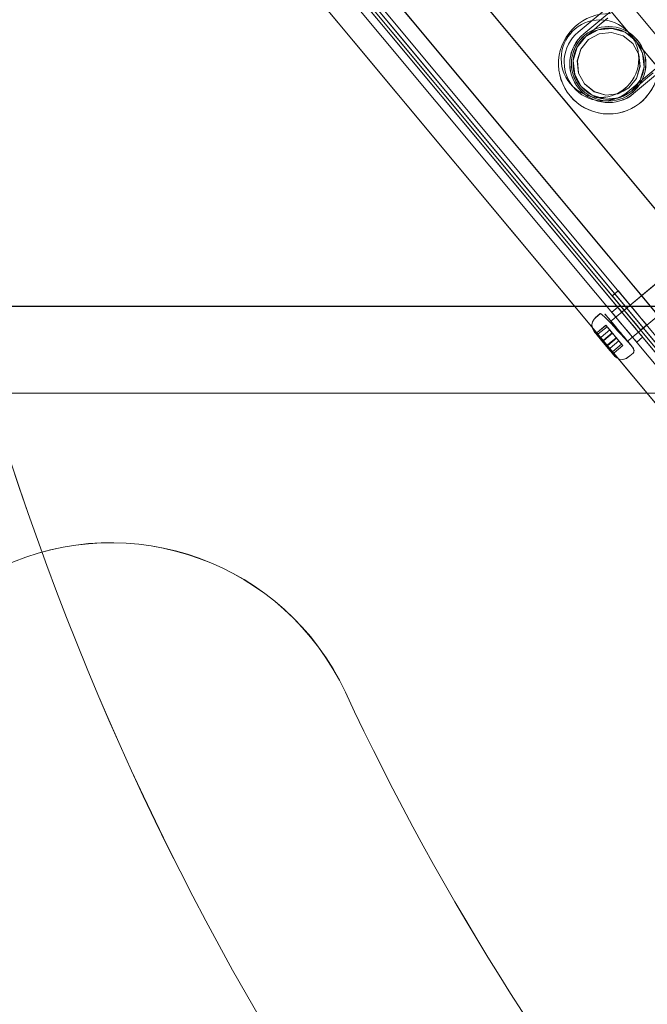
# Model space of a CAD drawing. Header units: millimetres. Extents: x -125266 to 274256, y -711690 to -301689.
# Tile 66 of 256: x -53632 to -53535, y -360917 to -360765. Entities that reach past the tile are written whole.
import ezdxf

# ---------------------------------------------------------------- set-up
doc = ezdxf.new("R2010")
doc.units = ezdxf.units.MM
doc.linetypes.add('CONTINOUS', pattern=[0])
for name, color, linetype, lineweight in [('AD Wall', 8, 'Continuous', 15), ('ARCH', 7, 'Continuous', 0), ('Equipment', 8, 'Continuous', 0), ('HVAC', 170, 'Continuous', 5), ('MEPTEK HVAC-Kitchen Fresh Air Duct', 3, 'Continuous', 30), ('MEPTEK SA DUCT', 6, 'Continuous', 9), ('MEPTEK-TEXT1', 7, 'Continuous', 30)]:
    doc.layers.add(name, color=color, linetype=linetype, lineweight=lineweight)
doc.layers.add('Light Equipment', color=8, linetype='Continuous')
doc.styles.get("Standard").update_dxf_attribs({"font": 'ARIALN.TTF'})
doc.styles.add('Times New Roman', font='times.ttf', dxfattribs={"height": 150})
doc.dimstyles.new('ARA-125', dxfattribs={"dimtxt": 200, "dimasz": 75, "dimexe": 0, "dimexo": 75, "dimgap": 7.5, "dimtad": 0, "dimdec": 0, "dimrnd": 5, "dimdsep": 46, "dimtxsty": 'Times New Roman', "dimblk": 'ARCHTICK', "dimcen": 56.25, "dimdle": 56.25, "dimclrd": 256, "dimclre": 256, "dimclrt": 256, "dimazin": 3, "dimtfac": 1, "dimtdec": 0, "dimtix": 1, "dimtmove": 1, "dimatfit": 3, "dimfxl": 0, "dimtolj": 1, "dimlwd": -1, "dimlwe": 0, "dimarcsym": 0})
pattern_1 = [(22.867872, (419150.544, -703283.92), (-30.845707, 73.1364), [])]

# ---------------------------------------------------------------- blocks, each defined once
blk = doc.blocks.new('A$Cf0359734')
at = {"layer": 'Equipment', "extrusion": (0, 0, -1), "elevation": -15}
for points in [[(-610.08, 1224.8, -3.802846), (-1131.03, 947.45, 3.802846)], [(-563.59, 1106.14, -3.146449), (-1057.95, 842.95, 3.146449)], [(-344.31, 436.76, -2.242091), (-354.49, 431.34, 2.242091)], [(-340.76, 432.22, -0.9995), (-351.36, 426.58, 0.9995)], [(-341.67, 432.3, -0.9995), (-352.26, 426.66, 0.9995)], [(-512.55, 147.89, 0.12996), (-291.46, 265.6, -0.12996), (-512.55, 147.89, 0.12996), (-291.46, 265.6, 0.99992), (-345.86, 324.27, -0.129924), (-530.85, 225.78, 1.000022), (-512.55, 147.89, -1.000022), (-530.85, 225.78, 0.129924), (-345.86, 324.27, -0.99992), (-291.46, 265.6, -0.12996), (-512.55, 147.89, -1.000022), (-530.85, 225.78, 0.129924), (-345.86, 324.27, -0.129924), (-530.85, 225.78, 1.000022)]]:
    blk.add_lwpolyline(points, format="xyb", close=True, dxfattribs=at)
for points in [[(-1077.22, 914.23), (-1087.36, 908.84), (-1091.17, 906.81, 3.626728), (-598.02, 1169.35)], [(-597.22, 1169.31, -3.616317), (-1091.58, 906.12), (-1091.53, 906.21), (-1091.47, 906.29), (-1091.43, 906.38), (-1091.37, 906.46), (-1091.32, 906.55), (-1091.27, 906.64), (-1091.21, 906.72), (-1091.17, 906.81), (-598.02, 1169.35)], [(-597.22, 1169.31, -3.616317), (-1091.58, 906.12, 3.616317), (-597.22, 1169.31)], [(-591.72, 1158.99, -3.538831), (-1086.08, 895.8), (-1084.55, 898.38), (-1083.02, 900.96), (-1081.45, 903.53), (-1079.89, 906.09), (-1078.3, 908.63), (-1076.7, 911.18)], [(-591.72, 1158.99, -3.538831), (-1086.08, 895.8), (-1091.77, 906.49), (-1091.58, 906.12), (-1086.08, 895.8), (-1084.56, 898.38), (-1083.01, 900.96), (-1081.46, 903.52), (-1079.89, 906.09), (-1078.3, 908.64), (-1076.7, 911.18)], [(-599.16, 1041.72, -0.011713), (-984.65, 836.49), (-990.41, 833.33), (-995.88, 829.76), (-1000.96, 825.89), (-1005.71, 821.66), (-1011.22, 815.87), (-1016.16, 809.59), (-1020.38, 803.05), (-1023.98, 796.1), (-1025.53, 792.69), (-1080.44, 895.53, 3.572618), (-594.65, 1154.15, -3.572618), (-1080.44, 895.53, 3.572618), (-594.65, 1154.15, -3.572618), (-1080.31, 895.59), (-1031.84, 804.55), (-1031.86, 804.52), (-1031.84, 804.55)], [(-546.27, 1063.03, -2.890001), (-1031.78, 804.43), (-1025.53, 792.69)], [(-353.88, 430.77), (-353.15, 429.41), (-352.58, 428.32), (-352.16, 427.53), (-351.9, 427.06), (-351.82, 426.9), (-352.23, 427.9), (-352.44, 428.96), (-352.43, 430.03), (-352.22, 431.09), (-351.81, 432.08), (-351.21, 432.98), (-350.44, 433.74), (-349.55, 434.34, -1), (-344.38, 424.63), (-346.43, 424.01), (-348.57, 424.23), (-350.46, 425.24), (-351.82, 426.9), (-350.46, 425.24), (-348.56, 424.22), (-346.43, 424.01), (-344.38, 424.63), (-342.72, 425.99), (-341.7, 427.88), (-341.49, 430.01), (-342.11, 432.07), (-342.19, 432.23), (-342.45, 432.71), (-342.87, 433.49), (-343.44, 434.58), (-344.17, 435.95)]]:
    blk.add_lwpolyline(points, format="xyb", dxfattribs=at)
for points in [[(-288.21, 537.81), (-245.91, 458.36), (-697.9, 217.73)], [(-695.08, 212.43), (-243.09, 453.06), (-245.91, 458.35), (-243.09, 453.06)], [(-740.2, 297.18), (-697.9, 217.73), (-692.6, 220.54), (-697.9, 217.73), (-245.91, 458.36)], [(-694.77, 226.76), (-694.45, 226.15), (-694.14, 225.57), (-693.86, 225.04), (-693.61, 224.57), (-693.4, 224.18), (-693.25, 223.9), (-693.16, 223.72), (-693.13, 223.66), (-253.5, 457.71)], [(-252.09, 455.07), (-691.72, 221.02), (-691.78, 221.13), (-691.95, 221.46), (-692.23, 221.98), (-692.61, 222.69), (-693.08, 223.57), (-693.6, 224.56), (-694.18, 225.63), (-694.77, 226.75)], [(-687.83, 226.48), (-258.79, 454.9)], [(-683.99, 224.54), (-258.09, 451.28)], [(-243.09, 453.06), (-695.08, 212.43), (-697.9, 217.72), (-695.08, 212.43)], [(-257.38, 452.25), (-686.42, 223.84), (-687.45, 223.29), (-688.45, 222.76), (-689.36, 222.27), (-690.16, 221.84), (-690.83, 221.49), (-691.31, 221.23), (-691.61, 221.07), (-691.72, 221.02)], [(-258.65, 452.34), (-684.56, 225.6), (-683.99, 224.54)], [(-258.65, 452.34), (-684.56, 225.6)], [(-257.21, 451.21), (-256.64, 450.15), (-686.44, 221.33), (-256.64, 450.15)], [(-684.56, 225.59), (-683.99, 224.54), (-258.09, 451.28)], [(-340.76, 432.22), (-340.76, 432.22)], [(-341.67, 432.3), (-341.67, 432.3)], [(-351.35, 426.58), (-351.35, 426.58)], [(-352.26, 426.66), (-352.26, 426.66)], [(-367.92, 403.37), (-362.4, 393)], [(-365.93, 391.12), (-371.45, 401.49)], [(-361.56, 397.55), (-361, 396.49)], [(-362.43, 395.19), (-361.87, 394.13)], [(-367.04, 393.28), (-367.61, 394.33)], [(-359.92, 392.5), (-359.73, 392.11), (-359.67, 391.65), (-359.75, 391.17), (-360.05, 390.67), (-360.46, 390.35)], [(-360.31, 393.26), (-359.84, 392.37)], [(-360.58, 393.23), (-360.54, 393.24), (-360.31, 393.26)], [(-366.87, 390.33), (-366.59, 390.48), (-366.02, 390.75), (-365.06, 391.2), (-364.44, 391.5), (-363.77, 391.82), (-363.05, 392.16), (-362.36, 392.48), (-361.74, 392.76), (-361.21, 392.99), (-360.58, 393.23)], [(-365.88, 390.86), (-365.6, 391.01), (-365.06, 391.3), (-364.68, 391.5), (-364.24, 391.73), (-363.76, 391.99), (-363.29, 392.24), (-362.86, 392.47), (-362.52, 392.65), (-362.27, 392.78), (-362.12, 392.86), (-362.08, 392.89), (-362.21, 392.81)], [(-362.4, 393), (-362.3, 392.85), (-362.21, 392.81)], [(-362.21, 392.81), (-362.5, 392.66), (-363.04, 392.37), (-363.42, 392.17), (-363.86, 391.94), (-364.34, 391.68), (-364.81, 391.43), (-365.24, 391.2), (-365.58, 391.02), (-365.83, 390.89), (-365.97, 390.81), (-366.02, 390.79), (-365.88, 390.86)], [(-367.17, 391.31), (-367.73, 392.37)], [(-362.03, 391.78), (-361.79, 391.91), (-360.97, 390.36)], [(-363.21, 391.15), (-362.03, 391.78), (-361.2, 390.23)], [(-361.78, 389.93), (-362.6, 391.47), (-363.09, 391.21)], [(-362.97, 391.28), (-362.6, 391.47), (-361.79, 391.91)], [(-362.29, 389.66), (-363.11, 391.21)], [(-362.35, 389.63), (-363.17, 391.17)], [(-363.17, 391.17), (-362.6, 391.47)], [(-363.09, 391.21), (-363.1, 391.21), (-363.11, 391.2), (-363.1, 391.21), (-363.09, 391.21), (-363.07, 391.22), (-363.04, 391.24), (-363.01, 391.26), (-362.97, 391.28)], [(-363.66, 390.91), (-363.17, 391.17)], [(-363.21, 391.15), (-363.25, 391.13), (-363.29, 391.11), (-363.33, 391.08), (-363.38, 391.06), (-363.41, 391.04), (-363.45, 391.02), (-363.48, 391.01), (-363.49, 391)], [(-363.5, 391), (-363.99, 390.74)], [(-363.95, 390.76), (-363.91, 390.78), (-363.87, 390.8), (-363.82, 390.82), (-363.78, 390.85), (-363.74, 390.87), (-363.71, 390.88), (-363.68, 390.9), (-363.66, 390.91)], [(-365.98, 390.81), (-366, 390.8), (-365.98, 390.82), (-365.95, 390.85), (-365.93, 390.88), (-365.92, 390.89), (-365.92, 390.9), (-365.91, 390.91), (-365.91, 390.92), (-365.9, 390.95), (-365.9, 391.01), (-365.93, 391.12)], [(-360.63, 390.26), (-360.48, 390.34), (-360.49, 390.33), (-360.53, 390.31), (-360.69, 390.23), (-360.96, 390.08), (-361.34, 389.88), (-361.8, 389.63), (-362.33, 389.35), (-362.85, 389.08), (-363.33, 388.82), (-363.75, 388.6), (-364.33, 388.29), (-364.65, 388.12)], [(-364.65, 388.12), (-364.72, 388.08), (-364.8, 388.04), (-364.75, 388.06), (-364.59, 388.15), (-364.32, 388.29), (-363.94, 388.5), (-363.47, 388.74), (-362.95, 389.02), (-362.43, 389.3), (-361.94, 389.56), (-361.53, 389.78), (-360.94, 390.09), (-360.63, 390.26)], [(-360.76, 390.19), (-360.78, 390.18), (-360.8, 390.19), (-360.83, 390.2), (-360.86, 390.22), (-360.88, 390.24), (-360.92, 390.28), (-360.94, 390.32), (-360.97, 390.36)], [(-362.35, 389.34), (-361.17, 389.97), (-360.76, 390.19)], [(-362.29, 389.66), (-362.26, 389.62), (-362.23, 389.58), (-362.18, 389.55), (-362.13, 389.54), (-362.09, 389.53), (-362.04, 389.53), (-361.99, 389.54), (-361.95, 389.56), (-360.77, 390.19)], [(-361.2, 390.24), (-361.18, 390.19), (-361.16, 390.15), (-361.15, 390.11), (-361.15, 390.07), (-361.14, 390.03), (-361.15, 390), (-361.16, 389.98), (-361.17, 389.97)], [(-361.95, 389.56), (-361.46, 389.82), (-361.5, 389.8), (-361.54, 389.79), (-361.59, 389.8), (-361.63, 389.8), (-361.68, 389.82), (-361.72, 389.85), (-361.75, 389.89), (-361.78, 389.93)], [(-361.46, 389.82), (-362.44, 389.3), (-362.4, 389.32), (-362.36, 389.35), (-362.34, 389.39), (-362.33, 389.44), (-362.32, 389.48), (-362.32, 389.54), (-362.33, 389.58), (-362.35, 389.63)], [(-362.35, 389.34), (-362.84, 389.08)], [(-362.93, 389.04), (-362.43, 389.3)], [(-364.56, 390.43), (-363.99, 390.74), (-363.16, 389.19)], [(-364.05, 390.7), (-363.23, 389.16)], [(-364.56, 390.43), (-363.74, 388.89), (-363.72, 388.84), (-363.71, 388.79), (-363.71, 388.75), (-363.71, 388.7), (-363.73, 388.65), (-363.75, 388.61), (-363.78, 388.58), (-363.82, 388.56)], [(-365.13, 390.13), (-363.95, 390.75)], [(-364.07, 390.69), (-364.06, 390.7), (-364.05, 390.7), (-364.06, 390.7), (-364.07, 390.69), (-364.09, 390.68), (-364.11, 390.67), (-364.15, 390.65), (-364.19, 390.63)], [(-364.56, 390.43), (-364.07, 390.69)], [(-365.13, 390.13), (-364.31, 388.58), (-364.29, 388.54), (-364.26, 388.5), (-364.23, 388.47), (-364.2, 388.44), (-364.17, 388.42), (-364.15, 388.4), (-364.13, 388.4), (-364.11, 388.4)], [(-364.19, 390.63), (-365.37, 390)], [(-364.55, 388.46), (-365.37, 390)], [(-365.37, 390), (-365.13, 390.13)], [(-366.84, 388.65), (-367.31, 389.53)], [(-367.31, 389.53), (-367.35, 389.72), (-367.27, 389.95), (-367.1, 390.17), (-366.88, 390.33)], [(-362.84, 389.08), (-362.88, 389.06), (-362.93, 389.05), (-362.97, 389.06), (-363.02, 389.07), (-363.06, 389.08), (-363.11, 389.12), (-363.14, 389.15), (-363.16, 389.19)], [(-362.84, 389.08), (-363.82, 388.56), (-363.33, 388.82)], [(-364.52, 388.19), (-364.11, 388.41), (-362.93, 389.03)], [(-363.23, 389.16), (-363.21, 389.11), (-363.2, 389.06), (-363.2, 389.02), (-363.21, 388.97), (-363.23, 388.92), (-363.26, 388.88), (-363.29, 388.84), (-363.33, 388.82)], [(-363.33, 388.82), (-364.51, 388.19)], [(-364.51, 388.19), (-364.5, 388.2), (-364.49, 388.22), (-364.49, 388.25), (-364.49, 388.28), (-364.5, 388.32), (-364.51, 388.37), (-364.52, 388.42), (-364.55, 388.46)], [(-364.82, 388.03), (-365.24, 387.88), (-365.72, 387.87), (-366.19, 388.01), (-366.64, 388.35), (-366.91, 388.78)], [(-345.86, 324.27), (-345.86, 324.27)], [(-345.86, 324.27), (-345.86, 324.27)]]:
    blk.add_lwpolyline(points, dxfattribs=at)
for points in [[(-696.7, 249.52), (-698.11, 252.17), (-274.37, 477.76), (-698.11, 252.17), (-698.14, 252.22), (-698.21, 252.37), (-698.34, 252.62), (-698.52, 252.94), (-698.73, 253.35), (-698.98, 253.81), (-699.24, 254.3), (-699.52, 254.82), (-699.24, 254.3), (-698.98, 253.81), (-698.73, 253.35), (-698.52, 252.94), (-698.34, 252.62), (-698.21, 252.37), (-698.14, 252.22), (-698.11, 252.17)], [(-698.11, 252.17), (-696.7, 249.52), (-272.96, 475.11), (-696.7, 249.52)], [(-698.1, 252.17), (-697.94, 252.26), (-697.44, 252.53), (-696.62, 252.96), (-695.52, 253.55), (-694.18, 254.26), (-692.66, 255.07), (-691, 255.95), (-689.28, 256.87), (-283.2, 473.06), (-689.28, 256.87), (-691, 255.95), (-692.66, 255.07), (-694.18, 254.26), (-695.52, 253.55), (-696.62, 252.96), (-697.44, 252.53), (-697.94, 252.26)], [(-362.85, 473.71), (-340.76, 432.22)], [(-363.28, 472.91), (-341.67, 432.3)], [(-281.79, 470.41), (-687.87, 254.22)], [(-351.36, 426.58), (-373.44, 468.07)], [(-352.26, 426.67), (-373.88, 467.27)], [(-676.78, 243.92), (-280.77, 454.76)], [(-687, 222.39), (-257.21, 451.21)], [(-351.82, 426.9), (-352.44, 428.96), (-352.22, 431.09), (-351.21, 432.98), (-349.55, 434.34), (-347.49, 434.96), (-345.36, 434.74), (-343.47, 433.73), (-342.11, 432.07), (-342.85, 432.97), (-343.47, 433.73), (-345.36, 434.74), (-347.47, 434.96), (-347.49, 434.96), (-349.55, 434.34), (-349.58, 434.31), (-351.21, 432.98), (-352.22, 431.09), (-352.43, 428.98), (-352.44, 428.96)], [(-342.67, 431.77), (-342.13, 429.95), (-342.32, 428.06), (-343.21, 426.39), (-344.68, 425.19), (-346.49, 424.64), (-348.38, 424.83), (-350.05, 425.73), (-350.61, 426.42), (-351.25, 427.2), (-351.8, 429.02), (-351.61, 430.9), (-350.72, 432.57), (-349.25, 433.77), (-347.43, 434.33), (-345.55, 434.13), (-343.87, 433.24)], [(-351.25, 427.2), (-351.8, 429.02), (-351.61, 430.9), (-350.72, 432.57), (-349.24, 433.77), (-347.43, 434.32), (-345.54, 434.13), (-343.87, 433.23), (-342.67, 431.77), (-342.13, 429.95), (-342.31, 428.07), (-343.21, 426.39), (-344.68, 425.2), (-346.49, 424.65), (-348.38, 424.84), (-350.05, 425.73)], [(-364.58, 395.94), (-363.6, 396.47), (-362.73, 396.93), (-362.05, 397.29), (-361.65, 397.51), (-361.57, 397.55), (-361.82, 397.42), (-362.36, 397.13), (-363.14, 396.71), (-364.09, 396.21), (-365.08, 395.68), (-366.02, 395.18), (-366.81, 394.76), (-367.35, 394.47), (-367.6, 394.34), (-367.52, 394.38), (-367.11, 394.6), (-366.44, 394.96), (-365.56, 395.42)], [(-364.02, 394.88), (-363.04, 395.41), (-362.16, 395.87), (-361.49, 396.23), (-361.09, 396.45), (-361.01, 396.49), (-361.25, 396.36), (-361.8, 396.07), (-362.58, 395.65), (-363.52, 395.15), (-364.52, 394.62), (-365.46, 394.12), (-366.24, 393.7), (-366.79, 393.41), (-367.03, 393.28), (-366.95, 393.32), (-366.55, 393.54), (-365.88, 393.9), (-365, 394.36)], [(-364.52, 392.72), (-363.61, 393.2), (-362.81, 393.63), (-362.23, 393.94), (-361.91, 394.11), (-362.23, 393.94), (-362.81, 393.63), (-363.61, 393.2), (-364.52, 392.72), (-365.42, 392.24), (-366.22, 391.81), (-366.81, 391.5), (-367.13, 391.33), (-366.81, 391.5), (-366.22, 391.81), (-365.42, 392.24)], [(-365.08, 393.78), (-364.18, 394.26), (-363.38, 394.69), (-362.79, 395), (-362.47, 395.17), (-362.79, 395), (-363.38, 394.69), (-364.18, 394.26), (-365.08, 393.78), (-365.99, 393.3), (-366.79, 392.87), (-367.38, 392.56), (-367.69, 392.39), (-367.38, 392.56), (-366.79, 392.87), (-365.99, 393.3)], [(-361.23, 393.34), (-361.66, 393.11), (-362.49, 392.67), (-363.07, 392.36), (-363.75, 392), (-364.49, 391.6), (-365.22, 391.21), (-365.88, 390.86), (-366.41, 390.58), (-366.79, 390.38), (-367.01, 390.26), (-367.09, 390.22), (-366.87, 390.33), (-366.44, 390.57), (-365.6, 391.01), (-365.03, 391.32), (-364.34, 391.68), (-363.61, 392.07), (-362.88, 392.46), (-362.22, 392.81), (-361.69, 393.09), (-361.31, 393.29), (-361.09, 393.41), (-361.01, 393.46)]]:
    blk.add_lwpolyline(points, close=True, dxfattribs=at)
at = {"layer": 'Equipment', "extrusion": (0, 0, -1)}
for centre, radius in [((-345.43, 429.71, -15), 6), ((-345.43, 429.71, -15), 6), ((-346.96, 429.48, -15), 5.75), ((-346.96, 429.48, -15), 5.75)]:
    blk.add_circle(centre, radius, dxfattribs=at)
for centre, radius, start, end in [((-625.13, 625.13, -15), 625.13, 145.14256, 90.9177), ((-624.65, 624.95, -15), 545.06, 148.8605, 87.1998), ((-624.65, 624.95, -15), 545.06, 148.8605, 87.1998), ((-624.65, 624.95, -15), 545.06, 148.8605, 87.1998), ((-624.65, 624.95, -15), 545.06, 148.8605, 87.1998), ((-624.65, 624.95, -15), 535.05, 147.0159, 89.0443), ((-624.65, 624.95, -15), 535.05, 147.0159, 89.0443), ((-346.96, 429.48, -15), 5.5, 208.0301, 28.0301), ((-318.66, 294.93, -15), 40.01, 312.8408, 132.8316), ((-318.66, 294.93, -15), 40.01, 312.8408, 132.8316)]:
    blk.add_arc(centre, radius, start, end, dxfattribs=at)
blk = doc.blocks.new('ARCH')
at = {"layer": 'AD Wall', "lineweight": 0}
h = blk.add_hatch(dxfattribs=at)
h.set_pattern_fill('ANSI31', color=256, scale=25, angle=-22.1321)
h.set_pattern_definition(pattern_1)
edge = h.paths.add_edge_path()
edge.add_arc((-53209.78, -360695), 761.13, 66.95018, 372.72531)
edge.add_line((-52467.34, -360527.34), (-52564.88, -360549.37))
edge.add_arc((-53209.78, -360695), 661.13, -293.04982, 12.72531, ccw=False)
edge.add_line((-52950.92, -360086.65), (-52911.77, -359994.63))
h = blk.add_hatch(dxfattribs=at)
h.set_pattern_fill('ANSI31', color=256, scale=25, angle=-22.1321)
h.set_pattern_definition(pattern_1)
edge = h.paths.add_edge_path()
edge.add_arc((-53209.78, -360695), 761.13, 66.95018, 372.72531)
edge.add_line((-52467.34, -360527.34), (-52564.88, -360549.37))
edge.add_arc((-53209.78, -360695), 661.13, -293.04982, 12.72531, ccw=False)
edge.add_line((-52950.92, -360086.65), (-52911.77, -359994.63))
at = {"layer": 'AD Wall', "lineweight": 0, "extrusion": (0, 0, -1)}
for radius in [761.13, 761.13, 661.13, 661.13]:
    blk.add_arc((53209.78, -360695, -5.05), radius, 167.27469, 113.04982, dxfattribs=at)
at = {"layer": 'Light Equipment', "lineweight": 0, "extrusion": (0, 0, -1), "elevation": -5.05}
for points in [[(52997.28, -360133.86, -3.802846), (52619.2, -360587.04, 3.802846)], [(53085.06, -360226.26, -3.146449), (52726.27, -360656.3, 3.146449)], [(53540.36, -360763.7, -2.242091), (53532.97, -360772.55, 2.242091)], [(53545.36, -360766.57, -0.9995), (53537.67, -360775.79, 0.9995)], [(53544.49, -360766.83, -0.9995), (53536.8, -360776.05, 0.9995)], [(53493.35, -361094.67, 0.12996), (53653.8, -360902.34, -0.12996), (53493.35, -361094.67, 0.12996), (53653.8, -360902.34, 0.99992), (53581.31, -360868.49, -0.129924), (53447.05, -361029.41, 1.000022), (53493.35, -361094.67, -1.000022), (53447.05, -361029.41, 0.129924), (53581.31, -360868.49, -0.99992), (53653.8, -360902.34, -0.12996), (53493.35, -361094.67, -1.000022), (53447.05, -361029.41, 0.129924), (53581.31, -360868.49, -0.129924), (53447.05, -361029.41, 1.000022)]]:
    blk.add_lwpolyline(points, format="xyb", close=True, dxfattribs=at)
for points in [[(52681.57, -360597.53), (52674.21, -360606.35), (52671.44, -360609.66, 3.626728), (53029.34, -360180.67)], [(53030.1, -360180.41, -3.616317), (52671.32, -360610.45), (52671.33, -360610.35), (52671.35, -360610.25), (52671.37, -360610.16), (52671.39, -360610.06), (52671.4, -360609.96), (52671.41, -360609.86), (52671.43, -360609.76), (52671.44, -360609.66), (53029.34, -360180.67)], [(53030.1, -360180.41, -3.616317), (52671.32, -360610.46, 3.616317), (53030.1, -360180.41)], [(53039.08, -360187.9, -3.538831), (52680.3, -360617.95), (52680.74, -360614.97), (52681.2, -360612.01), (52681.68, -360609.04), (52682.16, -360606.08), (52682.67, -360603.12), (52683.2, -360600.16)], [(53039.08, -360187.9, -3.538831), (52680.3, -360617.95), (52671, -360610.19), (52671.32, -360610.45), (52680.3, -360617.95), (52680.74, -360614.98), (52681.2, -360612.01), (52681.67, -360609.05), (52682.16, -360606.08), (52682.67, -360603.12), (52683.2, -360600.16)], [(53076.37, -360299.33, -0.011713), (52796.61, -360634.67), (52792.46, -360639.77), (52788.74, -360645.14), (52785.49, -360650.64), (52782.68, -360656.34), (52779.76, -360663.78), (52777.55, -360671.46), (52776.11, -360679.11), (52775.39, -360686.9), (52775.24, -360690.64), (52685.63, -360616.07, 3.572618), (53038.19, -360193.48, -3.572618), (52685.63, -360616.07, 3.572618), (53038.19, -360193.48, -3.572618), (52685.73, -360615.96), (52764.92, -360682.03), (52764.92, -360682.07), (52764.92, -360682.03)], [(53117.33, -360259.66, -2.890001), (52765.03, -360682.12), (52775.24, -360690.64)], [(53533.75, -360772.85), (53534.94, -360773.84), (53535.88, -360774.63), (53536.57, -360775.2), (53536.98, -360775.55), (53537.12, -360775.66), (53536.36, -360774.89), (53535.77, -360773.99), (53535.37, -360772.99), (53535.17, -360771.94), (53535.18, -360770.86), (53535.39, -360769.8), (53535.81, -360768.81), (53536.42, -360767.92, -1), (53544.87, -360774.96), (53543.19, -360776.31), (53541.14, -360776.92), (53539, -360776.69), (53537.12, -360775.66), (53539, -360776.69), (53541.14, -360776.92), (53543.19, -360776.31), (53544.87, -360774.96), (53545.89, -360773.08), (53546.12, -360770.95), (53545.51, -360768.89), (53544.16, -360767.22), (53544.03, -360767.1), (53543.61, -360766.76), (53542.93, -360766.18), (53541.98, -360765.4), (53540.79, -360764.4)]]:
    blk.add_lwpolyline(points, format="xyb", dxfattribs=at)
for points in [[(53554.26, -360648.96), (53623.37, -360706.62), (53295.34, -361099.81)], [(53299.95, -361103.65), (53627.98, -360710.47), (53623.37, -360706.63), (53627.98, -360710.47)], [(53226.23, -361042.15), (53295.34, -361099.81), (53299.19, -361095.2), (53295.34, -361099.81), (53623.37, -360706.62)], [(53627.98, -360710.47), (53299.95, -361103.65), (53295.35, -361099.81), (53299.95, -361103.65)], [(53294.84, -361090.27), (53295.36, -361090.71), (53295.87, -361091.13), (53296.33, -361091.52), (53296.74, -361091.85), (53297.07, -361092.13), (53297.32, -361092.34), (53297.47, -361092.47), (53297.52, -361092.51), (53616.58, -360710.08)], [(53618.89, -360712), (53299.83, -361094.43), (53299.73, -361094.35), (53299.45, -361094.11), (53298.99, -361093.73), (53298.37, -361093.22), (53297.61, -361092.58), (53296.75, -361091.86), (53295.81, -361091.08), (53294.84, -361090.27)], [(53301.37, -361087.9), (53612.74, -360714.68)], [(53615.04, -360716.61), (53303.67, -361089.83), (53302.92, -361090.72), (53302.2, -361091.59), (53301.54, -361092.39), (53300.96, -361093.08), (53300.48, -361093.66), (53300.12, -361094.08), (53299.9, -361094.34), (53299.83, -361094.43)], [(53615.6, -360717.5), (53616.52, -360718.27), (53304.6, -361092.15), (53616.52, -360718.27)], [(53305.66, -361088.26), (53614.76, -360717.77)], [(53304.74, -361087.49), (53305.66, -361088.26), (53614.76, -360717.77)], [(53613.84, -360717), (53304.74, -361087.49), (53305.66, -361088.26)], [(53613.84, -360717), (53304.74, -361087.49)], [(53545.36, -360766.57), (53545.36, -360766.57)], [(53544.48, -360766.83), (53544.48, -360766.83)], [(53537.67, -360775.79), (53537.67, -360775.79)], [(53536.8, -360776.05), (53536.8, -360776.05)], [(53531.06, -360803.53), (53540.09, -360811.06)], [(53539.15, -360806.52), (53540.07, -360807.29)], [(53537.53, -360814.13), (53528.5, -360806.6)], [(53539.23, -360809.04), (53540.15, -360809.81)], [(53542.57, -360810.58), (53542.89, -360810.87), (53543.12, -360811.27), (53543.23, -360811.75), (53543.15, -360812.32), (53542.88, -360812.78)], [(53541.92, -360810.03), (53542.69, -360810.67)], [(53541.69, -360810.16), (53541.72, -360810.13), (53541.92, -360810.02)], [(53536.95, -360815.21), (53537.16, -360814.97), (53537.59, -360814.5), (53538.3, -360813.72), (53538.76, -360813.21), (53539.26, -360812.66), (53539.8, -360812.08), (53540.32, -360811.52), (53540.79, -360811.03), (53541.19, -360810.62), (53541.69, -360810.16)], [(53537.67, -360814.35), (53537.87, -360814.1), (53538.27, -360813.63), (53538.54, -360813.3), (53538.86, -360812.92), (53539.21, -360812.5), (53539.55, -360812.09), (53539.86, -360811.72), (53540.11, -360811.42), (53540.29, -360811.2), (53540.39, -360811.08), (53540.43, -360811.04), (53540.33, -360811.16)], [(53540.09, -360811.06), (53540.24, -360811.15), (53540.33, -360811.16)], [(53540.33, -360811.16), (53540.12, -360811.4), (53539.73, -360811.87), (53539.46, -360812.2), (53539.14, -360812.58), (53538.79, -360813), (53538.45, -360813.41), (53538.14, -360813.79), (53537.89, -360814.09), (53537.71, -360814.3), (53537.6, -360814.43), (53537.57, -360814.47), (53537.67, -360814.35)], [(53540.89, -360812.04), (53541.07, -360811.84), (53542.41, -360812.96)], [(53540.04, -360813.07), (53540.89, -360812.04), (53542.24, -360813.16)], [(53541.82, -360813.66), (53540.48, -360812.54), (53540.12, -360812.97)], [(53540.21, -360812.86), (53540.48, -360812.54), (53541.06, -360811.84)], [(53540.06, -360813.04), (53540.48, -360812.54)], [(53535.68, -360812.55), (53534.76, -360811.78)], [(53542.76, -360812.93), (53542.87, -360812.79), (53542.86, -360812.81), (53542.83, -360812.84), (53542.72, -360812.98), (53542.52, -360813.21), (53542.25, -360813.54), (53541.91, -360813.95), (53541.53, -360814.4), (53541.15, -360814.86), (53540.8, -360815.28), (53540.5, -360815.64), (53540.07, -360816.15), (53539.84, -360816.42)], [(53539.84, -360816.42), (53539.79, -360816.49), (53539.73, -360816.56), (53539.77, -360816.51), (53539.89, -360816.37), (53540.08, -360816.14), (53540.36, -360815.81), (53540.7, -360815.4), (53541.08, -360814.94), (53541.45, -360814.49), (53541.81, -360814.07), (53542.11, -360813.71), (53542.53, -360813.2), (53542.76, -360812.93)], [(53542.66, -360813.04), (53542.65, -360813.05), (53542.63, -360813.06), (53542.6, -360813.06), (53542.57, -360813.05), (53542.53, -360813.03), (53542.49, -360813.01), (53542.44, -360812.99), (53542.41, -360812.96)], [(53541.51, -360814.42), (53542.37, -360813.4), (53542.66, -360813.04)], [(53541.45, -360814.1), (53541.49, -360814.13), (53541.53, -360814.15), (53541.59, -360814.16), (53541.64, -360814.16), (53541.68, -360814.15), (53541.73, -360814.13), (53541.77, -360814.11), (53541.8, -360814.07), (53542.66, -360813.05)], [(53542.24, -360813.16), (53542.27, -360813.19), (53542.31, -360813.23), (53542.33, -360813.27), (53542.35, -360813.3), (53542.37, -360813.33), (53542.38, -360813.36), (53542.38, -360813.38), (53542.37, -360813.4)], [(53542.16, -360813.64), (53541.45, -360814.5), (53541.48, -360814.46), (53541.49, -360814.42), (53541.5, -360814.37), (53541.5, -360814.33), (53541.49, -360814.28), (53541.47, -360814.23), (53541.44, -360814.19), (53541.41, -360814.16)], [(53541.8, -360814.07), (53542.16, -360813.65), (53542.13, -360813.68), (53542.09, -360813.7), (53542.05, -360813.72), (53542, -360813.72), (53541.95, -360813.72), (53541.9, -360813.71), (53541.86, -360813.69), (53541.82, -360813.66)], [(53541.45, -360814.1), (53540.11, -360812.98)], [(53541.41, -360814.16), (53540.06, -360813.04)], [(53539.06, -360814.24), (53539.47, -360813.75), (53540.82, -360814.87)], [(53539.42, -360813.8), (53540.77, -360814.93)], [(53539.06, -360814.24), (53540.4, -360815.37), (53540.43, -360815.4), (53540.46, -360815.44), (53540.48, -360815.49), (53540.49, -360815.53), (53540.5, -360815.58), (53540.49, -360815.63), (53540.47, -360815.67), (53540.44, -360815.71)], [(53540.12, -360812.97), (53540.11, -360812.98), (53540.11, -360812.98), (53540.11, -360812.98), (53540.12, -360812.97), (53540.14, -360812.95), (53540.16, -360812.93), (53540.18, -360812.9), (53540.21, -360812.86)], [(53539.71, -360813.46), (53540.06, -360813.04)], [(53540.04, -360813.07), (53540.01, -360813.11), (53539.97, -360813.14), (53539.94, -360813.18), (53539.91, -360813.22), (53539.89, -360813.25), (53539.86, -360813.28), (53539.84, -360813.3), (53539.83, -360813.32)], [(53539.83, -360813.32), (53539.47, -360813.75)], [(53539.5, -360813.72), (53539.53, -360813.68), (53539.56, -360813.64), (53539.59, -360813.61), (53539.62, -360813.57), (53539.65, -360813.54), (53539.67, -360813.51), (53539.69, -360813.48), (53539.7, -360813.47)], [(53538.64, -360814.74), (53539.5, -360813.72)], [(53539.41, -360813.82), (53539.42, -360813.81), (53539.42, -360813.8), (53539.42, -360813.81), (53539.41, -360813.82), (53539.4, -360813.84), (53539.38, -360813.86), (53539.35, -360813.89), (53539.32, -360813.92)], [(53539.06, -360814.24), (53539.41, -360813.82)], [(53539.33, -360813.92), (53538.47, -360814.95)], [(53537.59, -360814.43), (53537.58, -360814.45), (53537.59, -360814.42), (53537.61, -360814.38), (53537.62, -360814.35), (53537.62, -360814.34), (53537.62, -360814.32), (53537.63, -360814.31), (53537.62, -360814.3), (53537.62, -360814.27), (53537.6, -360814.22), (53537.53, -360814.13)], [(53536.31, -360814.42), (53535.39, -360813.65)], [(53541.51, -360814.42), (53541.15, -360814.85)], [(53541.09, -360814.92), (53541.45, -360814.49)], [(53541.15, -360814.85), (53540.44, -360815.7), (53540.8, -360815.27)], [(53541.15, -360814.85), (53541.12, -360814.88), (53541.08, -360814.91), (53541.04, -360814.92), (53541, -360814.93), (53540.95, -360814.93), (53540.9, -360814.92), (53540.85, -360814.9), (53540.81, -360814.87)], [(53539.94, -360816.31), (53540.24, -360815.95), (53541.09, -360814.92)], [(53540.77, -360814.92), (53540.8, -360814.96), (53540.83, -360815), (53540.85, -360815.05), (53540.86, -360815.09), (53540.86, -360815.15), (53540.85, -360815.19), (53540.83, -360815.24), (53540.8, -360815.28)], [(53540.8, -360815.28), (53539.94, -360816.3)], [(53538.64, -360814.74), (53539.98, -360815.87), (53540.02, -360815.9), (53540.06, -360815.92), (53540.1, -360815.94), (53540.14, -360815.95), (53540.17, -360815.97), (53540.2, -360815.97), (53540.22, -360815.96), (53540.24, -360815.95)], [(53539.81, -360816.07), (53538.47, -360814.95)], [(53538.47, -360814.95), (53538.64, -360814.74)], [(53536.84, -360816.12), (53536.74, -360815.95), (53536.72, -360815.71), (53536.79, -360815.44), (53536.95, -360815.21)], [(53539.94, -360816.3), (53539.95, -360816.29), (53539.95, -360816.27), (53539.94, -360816.24), (53539.93, -360816.21), (53539.91, -360816.18), (53539.88, -360816.14), (53539.85, -360816.1), (53539.81, -360816.07)], [(53539.72, -360816.57), (53539.39, -360816.87), (53538.95, -360817.05), (53538.46, -360817.1), (53537.91, -360816.96), (53537.5, -360816.66)], [(53537.61, -360816.76), (53536.84, -360816.12)], [(53581.31, -360868.49), (53581.31, -360868.49)], [(53581.31, -360868.49), (53581.31, -360868.49)]]:
    blk.add_lwpolyline(points, dxfattribs=at)
for points in [[(53284.48, -361069.9), (53282.17, -361067.98), (53589.7, -360699.37), (53282.17, -361067.98), (53282.13, -361067.94), (53282, -361067.84), (53281.79, -361067.66), (53281.5, -361067.42), (53281.15, -361067.13), (53280.75, -361066.79), (53280.32, -361066.43), (53279.87, -361066.06), (53280.32, -361066.43), (53280.75, -361066.79), (53281.15, -361067.13), (53281.5, -361067.42), (53281.79, -361067.66), (53282, -361067.84), (53282.13, -361067.94), (53282.17, -361067.98)], [(53282.17, -361067.98), (53284.48, -361069.9), (53592, -360701.29), (53284.48, -361069.9)], [(53282.17, -361067.98), (53282.3, -361067.83), (53282.66, -361067.4), (53283.25, -361066.69), (53284.05, -361065.73), (53285.02, -361064.57), (53286.13, -361063.24), (53287.33, -361061.8), (53288.58, -361060.3), (53583.29, -360707.05), (53288.58, -361060.3), (53287.33, -361061.8), (53286.13, -361063.24), (53285.02, -361064.57), (53284.05, -361065.73), (53283.25, -361066.69), (53282.66, -361067.4), (53282.3, -361067.83)], [(53585.6, -360708.97), (53290.88, -361062.22)], [(53303.68, -361091.38), (53615.6, -360717.5)], [(53305.03, -361067.59), (53592.44, -360723.09)], [(53509.26, -360736.46), (53545.36, -360766.57)], [(53509.16, -360737.36), (53544.49, -360766.83)], [(53537.67, -360775.79), (53501.57, -360745.68)], [(53536.8, -360776.05), (53501.47, -360746.58)], [(53543.76, -360767.71), (53544.95, -360769.18), (53545.48, -360771.01), (53545.29, -360772.89), (53544.37, -360774.56), (53542.9, -360775.75), (53541.08, -360776.28), (53539.19, -360776.08), (53538.42, -360775.66), (53537.53, -360775.17), (53536.34, -360773.7), (53535.8, -360771.88), (53536, -360769.99), (53536.91, -360768.33), (53538.39, -360767.13), (53540.2, -360766.6), (53542.09, -360766.8)], [(53537.53, -360775.17), (53536.34, -360773.7), (53535.8, -360771.88), (53536, -360769.99), (53536.91, -360768.33), (53538.39, -360767.13), (53540.21, -360766.6), (53542.09, -360766.8), (53543.76, -360767.71), (53544.95, -360769.19), (53545.48, -360771), (53545.28, -360772.89), (53544.37, -360774.55), (53542.9, -360775.74), (53541.08, -360776.28), (53539.19, -360776.08)], [(53537.12, -360775.66), (53535.77, -360773.99), (53535.16, -360771.94), (53535.39, -360769.8), (53536.42, -360767.92), (53538.09, -360766.57), (53540.15, -360765.97), (53542.28, -360766.19), (53544.17, -360767.22), (53543.14, -360766.66), (53542.28, -360766.19), (53540.15, -360765.97), (53538.11, -360766.56), (53538.09, -360766.57), (53536.42, -360767.92), (53536.4, -360767.95), (53535.39, -360769.8), (53535.16, -360771.94), (53535.77, -360773.97), (53535.77, -360773.99)], [(53536.96, -360809.15), (53537.67, -360808.3), (53538.3, -360807.53), (53538.79, -360806.95), (53539.08, -360806.6), (53539.14, -360806.53), (53538.96, -360806.74), (53538.57, -360807.21), (53538, -360807.9), (53537.32, -360808.72), (53536.59, -360809.58), (53535.91, -360810.4), (53535.34, -360811.08), (53534.95, -360811.56), (53534.77, -360811.77), (53534.83, -360811.7), (53535.12, -360811.35), (53535.61, -360810.76), (53536.24, -360810)], [(53537.88, -360809.92), (53538.59, -360809.07), (53539.23, -360808.3), (53539.71, -360807.72), (53540.01, -360807.37), (53540.06, -360807.3), (53539.89, -360807.51), (53539.49, -360807.98), (53538.92, -360808.66), (53538.24, -360809.48), (53537.52, -360810.35), (53536.83, -360811.17), (53536.26, -360811.85), (53535.87, -360812.33), (53535.69, -360812.54), (53535.75, -360812.47), (53536.04, -360812.12), (53536.53, -360811.53), (53537.17, -360810.77)], [(53537.31, -360811.34), (53537.97, -360810.56), (53538.55, -360809.86), (53538.97, -360809.35), (53539.2, -360809.07), (53538.97, -360809.35), (53538.55, -360809.86), (53537.97, -360810.56), (53537.31, -360811.34), (53536.65, -360812.13), (53536.07, -360812.83), (53535.65, -360813.34), (53535.42, -360813.61), (53535.65, -360813.34), (53536.07, -360812.83), (53536.65, -360812.13)], [(53541.05, -360810.3), (53540.73, -360810.68), (53540.13, -360811.4), (53539.71, -360811.9), (53539.21, -360812.49), (53538.68, -360813.13), (53538.15, -360813.77), (53537.67, -360814.34), (53537.28, -360814.81), (53537.01, -360815.14), (53536.85, -360815.33), (53536.79, -360815.4), (53536.95, -360815.21), (53537.27, -360814.83), (53537.87, -360814.1), (53538.29, -360813.6), (53538.78, -360813.01), (53539.32, -360812.37), (53539.85, -360811.73), (53540.33, -360811.16), (53540.71, -360810.7), (53540.99, -360810.37), (53541.15, -360810.18), (53541.21, -360810.11)], [(53538.23, -360812.11), (53538.89, -360811.32), (53539.47, -360810.63), (53539.89, -360810.12), (53540.13, -360809.84), (53539.89, -360810.12), (53539.47, -360810.63), (53538.89, -360811.32), (53538.23, -360812.11), (53537.57, -360812.9), (53536.99, -360813.59), (53536.57, -360814.11), (53536.34, -360814.38), (53536.57, -360814.11), (53536.99, -360813.59), (53537.57, -360812.9)]]:
    blk.add_lwpolyline(points, close=True, dxfattribs=at)
at = {"layer": 'Light Equipment', "lineweight": 0, "extrusion": (0, 0, -1)}
for centre, radius in [((53541.98, -360770.66, -5.05), 6), ((53541.98, -360770.66, -5.05), 6), ((53540.64, -360771.44, -5.05), 5.75), ((53540.64, -360771.44, -5.05), 5.75)]:
    blk.add_circle(centre, radius, dxfattribs=at)
for centre, radius, start, end in [((53209.26, -360695.01, -5.05), 625.13, 167.27469, 113.04982), ((53209.78, -360695, -5.05), 545.06, 170.9926, 109.3319), ((53209.78, -360695, -5.05), 545.06, 170.9926, 109.3319), ((53209.78, -360695, -5.05), 545.06, 170.9926, 109.3319), ((53209.78, -360695, -5.05), 545.06, 170.9926, 109.3319), ((53209.78, -360695, -5.05), 535.05, 169.148, 111.1765), ((53209.78, -360695, -5.05), 535.05, 169.148, 111.1765), ((53540.64, -360771.44, -5.05), 5.5, 230.1623, 50.1623), ((53617.55, -360885.42, -5.05), 40.01, 334.9729, 154.9637), ((53617.55, -360885.42, -5.05), 40.01, 334.9729, 154.9637)]:
    blk.add_arc(centre, radius, start, end, dxfattribs=at)
at = {"layer": 'Equipment', "rotation": 337.8678715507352}
blk.add_blockref('A$Cf0359734', (-54023.85, -361038.56, -9.95), dxfattribs=at)
blk = doc.blocks.new('A$C6072246C')
at = {"layer": 'MEPTEK SA DUCT', "color": 225, "lineweight": 13}
blk.add_line((-948.52, -4109.58), (-948.52, -6019.58), dxfattribs=at)
blk = doc.blocks.new('_ArchTick')
at = {"color": 0, "linetype": 'ByBlock', "const_width": 0.15}
blk.add_lwpolyline([(-0.5, -0.5), (0.5, 0.5)], dxfattribs=at)

msp = doc.modelspace()

# ---------------------------------------------------------------- linework, layer by layer
at = {"layer": 'MEPTEK HVAC-Kitchen Fresh Air Duct'}
msp.add_line((-54089.52, -360808.89), (-52793.85, -360808.89), dxfattribs=at)

# ---------------------------------------------------------------- block references
at = {"layer": 'ARCH'}
msp.add_blockref('ARCH', (0, 0), dxfattribs=at)
at = {"layer": 'HVAC', "rotation": 270}
msp.add_blockref('A$C6072246C', (-48213.67, -361770.81), dxfattribs=at)

# ---------------------------------------------------------------- texts
at = {"layer": 'MEPTEK-TEXT1', "char_height": 350, "attachment_point": 1}
for s, insert, width in [('{\\fCalibri|b0|i0|c0|p34;\\H1.28571x;\\C1;GENERAL GUIDELINES-HVAC :\\P\\fArial Narrow|b0|i0|c0|p34;\\H0.88889x;\\C256;\\P\\fCalibri|b0|i0|c0|p34;\\C4;DUCTING :\\H0.875x;\\P\\pi-1050,l1050,t1050;\\C256;1.^IDUCTING SHALL BE IN ACCORDANCE WITH IS 655, GALVANIZED IRON SHEET TO BE USED FOR ALL DUCTING WORKS. THERMAL INSULATION ON DUCTS SHALL BE 19 MM THICK. CLOSED CELL CLASS “O” BS 476 PART 6-7 FM APPROVED NITRILE RUBBER ELASTOMERIC INSULATION THERMAL CONDUCTIVITY 0.033 WATTS PER METER-KELVIN (W/(M.K)) AT 0°C FOR AIR CONDITIONING DUCTING. \\P2.^ITHERMAL INSULATION ON KITCHEN EXHAUST DUCTING SHALL BE 80 MM THICK ALUMINUM FOIL FACED RESIN BONDED FIBRE GLASS WOOL OF DENSITY NOT LESS THAN 48 KG/M3.\\P3.^ITHERMAL INSULATION ON FRESH AIR, SUPPLY AIR AND RETURN AIR SHALL BE 19MM THICK CLOSED CELL ANTI-MICROBIAL CLASS “O” BS 476 AND PART 6 & 7 FM APPROVED NITRILE RUBBER ELASTOMERIC INSULATION THERMAL CONDUCTIVITY 0.033 WATTS PER METER-KELVIN (W/ (M\\fArial|b0|i0|c0|p34;.\\fCalibri|b0|i0|c0|p34;K)) AT 0°C.\\P4.^IAPPROPRIATE NUMBER OF TRAP DOORS SHALL BE PROVIDED IN KITCHEN EXHAUST DUCTING FOR OIL/GREASE CLEANING PURPOSE.\\P5.^IDUCTING INSTALLATION WITH RESPECT TO FRESH AIR INTAKE, KITCHEN EXHAUST OUT FROM LOCATION UP TO LOUVERS AT FAÇADE SHALL BE IN THE SCOPE OF CONCESSIONER INCLUDING AIR WASHER, EXHAUST FAN SECTION DRY SCRUBBER ETC.\\P6.^IEACH AND EVERY KITCHEN EXHAUST HOOD SHOULD BE EQUIPPED WITH UL LISTED, WET CHEMICAL BASED, MECHANICALLY OPERATED, AUTOMATIC FIRE SUPPRESSION SYSTEM. SEPARATE DRAWING TO BE SUBMITTED FOR HOOD SUPPRESSION SYSTEM.\\P7.^ISUPPORTING OF DUCTING TO BE DONE WITH USING ANGLE 50X 50 X 5MM AND TIE ROD OF SIZE MINIMUM 10 MM DIA/ AS PER DUCT SIZE.\\P8.^IPOST COMPLETION OF ONSITE WORK, CONCESSIONAIRE HAS TO SHARE TESTING AND COMMISSIONING REPORT WITH DIAL.\\P9.^IINTEGRATION WITH FIRE ALARM SYSTEM, SO THAT AHU GET SWITCHED OFF IN CASE OF ANY FIRE INCIDENT.\\P10.^IFOR EQUIPMENT PLACEMENT STRUCTURAL DETAILS TO BE APPROVED BY STRUCTURAL CONSULTANT AND SAME TO BE SHARE WITH DIAL.\\P11.^ITRAP DOOR WITH PROPER ACCESS TO BE PROVIDED FOR FILTER AND COPPER COIL CLEANING.\\P12.^IKITCHEN VENTILATION SHALL COMPLY TO NFPA 96 GUIDELINE.}', (-102876.11, -301696.9), 28043.4288), ('{\\fCalibri|b0|i0|c0|p34;\\H1.28571x;\\C1;CHILLED WATER PIPING:-\\H0.77778x;\\P\\pi-1050,l1050,t1050;\\C256;1.^ICHILLED WATER PIPING SHALL BE CONFIRMING TO IS:1239 PART I CLASS ‘C’ HEAVY AND FITTING SHALL BE CONFORMING TO ASTM A-105,3000LBS SOCKET WELD END (UP TO 50MM) & 1S:1239 PART-II HEAVY/ASTM A-234 WPB, GR.B BUTT WELD FITTING ( ABOVE 50NB PIPE SIZE)\\P2.^IPIPING CONNECTION SHOULD BE SOCKET WELDED UP TO 50NB SIZE AND SHALL BE BUTT WELD ABOVE 50NB PIPE SIZE. PIPE FLANGES SHOULD BE CONFIRMING TO ASTM A-105 # 150 SORF AND FLANGE DIMENSION SHOULD BE IN ACCORDANCE WITH ASME/ANSI B 16.5 (150 SORF), FITTING TO FITTING WELDING IS NOT ALLOWED. NOZZLE CONNECTIONS/THREDOLETS/WELDOLETS ARE NOT ALLOWED BY PUNCTURING THE PIPE. ONLY EQUAL/UNEQUAL TEE’S SHALL BE USED FOR BRANCH CONNECTION FROM HEADER. SOCKET WELD END TEE SHOULD BE USED FOR BRANCH CONNECTION (UP-TO -50NB PIPE SIZE) W.R.T TO PRESSURE GAUGE/TEMPERATURE GAUGE/AIR VENT/DRAIN POINT ETC.\\P3.^IPOST INSTALLATION CLEARANCE BY DIAL, CHW PIPING SHALL BE TESTED @15KGF/CM2 HYDROSTATICS PRESSURE FOR 24HRS HOLD TIME AND TESTING SHOULD BE WITNESSED TO DIAL TEAM.\\P4.^ITHERMAL INSULATION ON CHW AND CONDENSATE DRAIN PIPING LINE SHALL BE 25MM THICK. CLOSED CELL ANTI-MICROBIAL CLASS “O” BS 476 AND PART 6 & 7 FM APPROVED NITRILE RUBBER ELASTOMERIC INSULATION THERMAL CONDUCTIVITY 0.033 WATTS PER METER-KELVIN (W/ (M\\fArial|b0|i0|c0|p34;⋅\\fCalibri|b0|i0|c0|p34;K)) AT 0°C.\\P5.^ICONDENSATE DRAIN PIPING SHALL BE COMPLYING TO IS 4985 CLASS 3 UPVC PIPE. SOLVENT CEMENT COMPLYING WITH ASTM D2564 SHALL BE USED FOR JOINTS.\\P6.^IFOR CEILING SUSPENDED CHILLED WATER PIPE:  PIPE SHOULD BE HANGED WITH TIE ROD OF SIZE MINIMUM 10 MM DIA.}', (-102709.02, -319968), 24849.3539)]:
    msp.add_mtext(s, dxfattribs=dict(at, insert=insert, width=width))

# ---------------------------------------------------------------- leaders
at = {"layer": 'MEPTEK HVAC-Kitchen Fresh Air Duct', "linetype": 'CONTINOUS', "lineweight": -2, "ltscale": 25}
msp.add_leader([(-54089.52, -360808.89), (-54089.52, -362709.22), (-53079.77, -362709.22)], dimstyle='ARA-125', override={"dimtxt": 150, "dimasz": 150}, dxfattribs=at)

doc.saveas('drawing.dxf')
